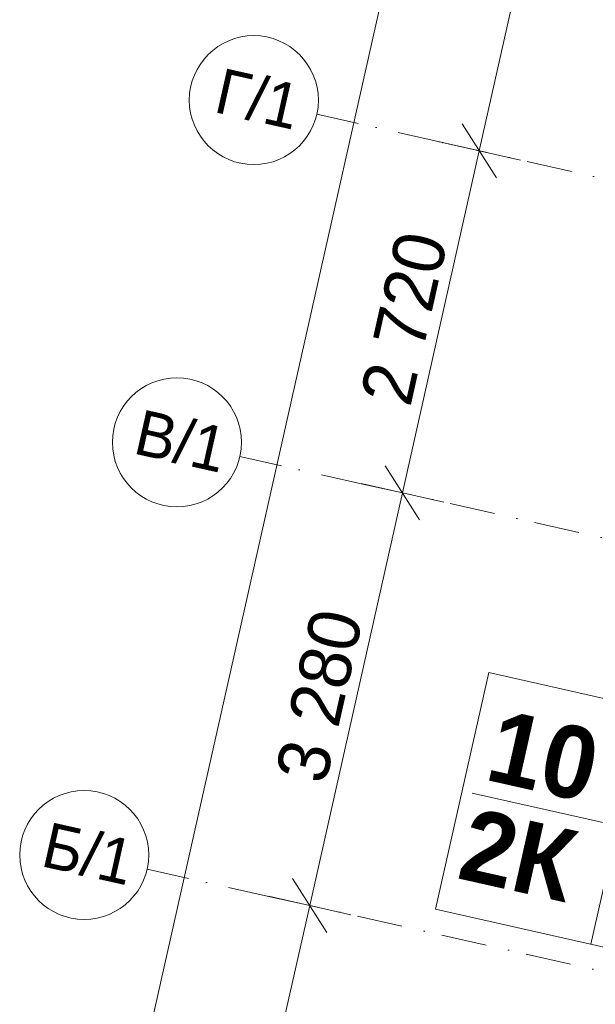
# Model space of a CAD drawing. Header units: millimetres. Extents: x -7213913 to -6930525, y 6129472 to 6355042.
# Tile 16 of 214: x -7213008 to -7208546, y 6165309 to 6172945. Entities that reach past the tile are written whole.
import ezdxf
from ezdxf.enums import TextEntityAlignment as Align

# ---------------------------------------------------------------- set-up
doc = ezdxf.new("R2010")
doc.units = ezdxf.units.MM
doc.header["$MEASUREMENT"] = 0
doc.linetypes.add('Штрихпунктирная', pattern=[670.277762, 352.777767, -176.388884, 0, -141.111112])
doc.layers.add('S - квартира_маркер.АР', color=7, linetype='Continuous')
doc.layers.add('АР-Чертеж-Оси_Осевые размеры.АР', color=7, linetype='Continuous')
for name, color, linetype, lineweight in [('S - квартира_маркер.АР_Ном._пера__1', 7, 'Continuous', 0), ('АР-Чертеж-Оси_Осевые размеры.АР_Ном._пера__1', 7, 'Continuous', 0), ('АР-Чертеж-Оси_Осевые размеры.АР_Ном._пера__120', 7, 'Continuous', 0)]:
    doc.layers.add(name, color=color, linetype=linetype, lineweight=lineweight)
doc.styles.add('РЎР“Р•РќР•Р\xa0Р\x98Р\xa0_РЎРўР\x98Р›Р¬_4', font='GOTHICB.TTF')
doc.styles.add('РЎР“Р•РќР•Р\xa0Р\x98Р\xa0_РЎРўР\x98Р›Р¬_5', font='GOTHIC.TTF')
doc.dimstyles.new('СГЕНЕРИР_СТИЛЬ__1', dxfattribs={"dimtxt": 400, "dimasz": 332.5, "dimexe": 0.18, "dimexo": 0.0625, "dimgap": 0, "dimtad": 1, "dimdec": 0, "dimzin": 0, "dimdsep": 46, "dimtxsty": 'РЎР“Р•РќР•Р\xa0Р\x98Р\xa0_РЎРўР\x98Р›Р¬_5', "dimblk": 'ARROWHEAD_6', "dimblk1": 'ARROWHEAD_6', "dimblk2": 'ARROWHEAD_6', "dimcen": 0.09, "dimse1": 1, "dimse2": 1, "dimclrd": 7, "dimclre": 7, "dimclrt": 7, "dimazin": 0, "dimtfac": 1, "dimtdec": 4, "dimtmove": 0, "dimatfit": 3, "dimfxl": 1, "dimtolj": 1, "dimtzin": 0, "dimarcsym": 0})
doc.dimstyles.new('СГЕНЕРИР_СТИЛЬ__2', dxfattribs={"dimtxt": 400, "dimasz": 332.5, "dimexe": 0.18, "dimexo": 0.0625, "dimgap": 0, "dimtad": 1, "dimdec": 0, "dimzin": 0, "dimdsep": 46, "dimtxsty": 'РЎР“Р•РќР•Р\xa0Р\x98Р\xa0_РЎРўР\x98Р›Р¬_5', "dimblk": 'ARROWHEAD_6', "dimblk1": 'ARROWHEAD_6', "dimblk2": 'ARROWHEAD_6', "dimcen": 0.09, "dimse1": 1, "dimse2": 1, "dimclrd": 7, "dimclre": 7, "dimclrt": 7, "dimazin": 0, "dimtfac": 1, "dimtdec": 4, "dimtmove": 2, "dimatfit": 3, "dimfxl": 1, "dimtolj": 1, "dimtzin": 0, "dimarcsym": 0})

# ---------------------------------------------------------------- blocks, each defined once
blk = doc.blocks.new('labelLabPP_FlatE34FrameRed3d[15]_10', base_point=(-7209420.6, 6167300.6))
at = {"layer": 'S - квартира_маркер.АР_Ном._пера__1', "color": 7, "linetype": 'Continuous', "lineweight": 0}
for p, q in [((-7209372.2, 6167881), (-7209784.4, 6166045.5)), ((-7209372.2, 6167881), (-7206696.4, 6167280.1)), ((-7208168, 6167610.6), (-7208580.2, 6165775.1)), ((-7206696.4, 6167280.1), (-7207108.7, 6165444.6)), ((-7209500.2, 6166945.8), (-7208452.1, 6166710.4)), ((-7208306.1, 6166995.6), (-7206834.5, 6166665.1)), ((-7208444.2, 6166380.6), (-7206972.7, 6166050.1)), ((-7209784.4, 6166045.5), (-7207108.7, 6165444.6))]:
    blk.add_line(p, q, dxfattribs=at)
at = {"layer": 'S - квартира_маркер.АР_Ном._пера__1', "color": 7, "lineweight": 0}
for tag, height, style, p in [('TS_FLATNUMBER', 560, 'РЎР“Р•РќР•Р\xa0Р\x98Р\xa0_РЎРўР\x98Р›Р¬_4', (-7208338.2, 6167099.4)), ('TS_POSTFIXNUMROOMS', 560, 'РЎР“Р•РќР•Р\xa0Р\x98Р\xa0_РЎРўР\x98Р›Р¬_4', (-7208513.5, 6166325.9)), ('TS_LIVING_ROOM_AREA', 400, 'РЎР“Р•РќР•Р\xa0Р\x98Р\xa0_РЎРўР\x98Р›Р¬_5', (-7206798, 6166985.4)), ('TS_WITHOUTBALK', 400, 'РЎР“Р•РќР•Р\xa0Р\x98Р\xa0_РЎРўР\x98Р›Р¬_5', (-7206936.8, 6166367.5)), ('TS_ALLSQUARE', 400, 'РЎР“Р•РќР•Р\xa0Р\x98Р\xa0_РЎРўР\x98Р›Р¬_5', (-7207077.1, 6165743))]:
    blk.add_attdef(tag, text='', height=height, rotation=347.34172, dxfattribs=dict(at, style=style)).set_placement(p, align=Align.MIDDLE_RIGHT)
blk = doc.blocks.new('*D901', base_point=(-6566190.3, 6562677.8))
at = {"layer": 'АР-Чертеж-Оси_Осевые размеры.АР_Ном._пера__1', "color": 7, "linetype": 'Continuous', "lineweight": 0, "transparency": 16777216}
for p, q in [((-7210760, 6166074.6), (-7210041.2, 6169274.9)), ((-7210892.4, 6166283.7), (-7210627.6, 6165865.6)), ((-7210439.8, 6166002.7), (-7211080.1, 6166146.6)), ((-7211665, 6162045), (-7210760, 6166074.6)), ((-7211797.4, 6162254.1), (-7211532.6, 6161835.9)), ((-7211344.9, 6161973.1), (-7211985.2, 6162116.9)), ((-7211722.6, 6161788.9), (-7211665, 6162045))]:
    blk.add_line(p, q, dxfattribs=at)
at = {"layer": 'АР-Чертеж-Оси_Осевые размеры.АР_Ном._пера__1', "color": 7, "lineweight": 0, "transparency": 16777216, "insert": (-7211445, 6163389.6), "char_height": 400, "attachment_point": 7, "rotation": 77.34172, "style": 'РЎР“Р•РќР•Р\xa0Р\x98Р\xa0_РЎРўР\x98Р›Р¬_5'}
blk.add_mtext('\\A1;{\\pql;\\fCentury Gothic|b0|i0|c204|p0;\\W1.000000;4\xa0130}', dxfattribs=at)
blk = doc.blocks.new('ARROWHEAD_6')
at = {"color": 0, "linetype": 'Continuous', "lineweight": 0}
for p, q in [((-0.5, -0.5), (0.5, 0.5)), ((0, 0), (-1, 0))]:
    blk.add_line(p, q, dxfattribs=at)
blk = doc.blocks.new('*D903', base_point=(-6566190.3, 6562677.8))
at = {"layer": 'АР-Чертеж-Оси_Осевые размеры.АР_Ном._пера__1', "color": 7, "linetype": 'Continuous', "lineweight": 0, "transparency": 16777216}
for p, q in [((-7210173.6, 6169484), (-7209908.8, 6169065.9)), ((-7209721.1, 6169203), (-7210361.4, 6169346.9)), ((-7210760, 6166074.6), (-7210041.2, 6169274.9)), ((-7210892.4, 6166283.7), (-7210627.6, 6165865.6)), ((-7210439.8, 6166002.7), (-7211080.1, 6166146.6))]:
    blk.add_line(p, q, dxfattribs=at)
at = {"layer": 'АР-Чертеж-Оси_Осевые размеры.АР_Ном._пера__1', "color": 7, "lineweight": 0, "transparency": 16777216, "insert": (-7210633.1, 6167004.5), "char_height": 400, "attachment_point": 7, "rotation": 77.34172, "style": 'РЎР“Р•РќР•Р\xa0Р\x98Р\xa0_РЎРўР\x98Р›Р¬_5'}
blk.add_mtext('\\A1;{\\pql;\\fCentury Gothic|b0|i0|c204|p0;\\W1.000000;3\xa0280}', dxfattribs=at)
blk = doc.blocks.new('*D904', base_point=(-6566190.3, 6562677.8))
at = {"layer": 'АР-Чертеж-Оси_Осевые размеры.АР_Ном._пера__1', "color": 7, "linetype": 'Continuous', "lineweight": 0, "transparency": 16777216}
for p, q in [((-7209445.2, 6171928.8), (-7208623.4, 6175587.7)), ((-7209577.6, 6172137.9), (-7209312.8, 6171719.8)), ((-7209125, 6171856.9), (-7209765.3, 6172000.8)), ((-7210041.2, 6169274.9), (-7209445.2, 6171928.8)), ((-7210173.6, 6169484), (-7209908.8, 6169065.9)), ((-7209721.1, 6169203), (-7210361.4, 6169346.9)), ((-7210760, 6166074.6), (-7210041.2, 6169274.9))]:
    blk.add_line(p, q, dxfattribs=at)
at = {"layer": 'АР-Чертеж-Оси_Осевые размеры.АР_Ном._пера__1', "color": 7, "lineweight": 0, "transparency": 16777216, "insert": (-7209975.7, 6169931.6), "char_height": 400, "attachment_point": 7, "rotation": 77.34172, "style": 'РЎР“Р•РќР•Р\xa0Р\x98Р\xa0_РЎРўР\x98Р›Р¬_5'}
blk.add_mtext('\\A1;{\\pql;\\fCentury Gothic|b0|i0|c204|p0;\\W1.000000;2\xa0720}', dxfattribs=at)
blk = doc.blocks.new('*D905', base_point=(-6566190.3, 6562677.8))
at = {"layer": 'АР-Чертеж-Оси_Осевые размеры.АР_Ном._пера__1', "color": 7, "linetype": 'Continuous', "lineweight": 0, "transparency": 16777216}
for p, q in [((-7208623.4, 6175587.7), (-7207900.3, 6178807.5)), ((-7208755.8, 6175796.8), (-7208491, 6175378.6)), ((-7208303.3, 6175515.8), (-7208943.6, 6175659.6)), ((-7209445.2, 6171928.8), (-7208623.4, 6175587.7)), ((-7209577.6, 6172137.9), (-7209312.8, 6171719.8))]:
    blk.add_line(p, q, dxfattribs=at)
at = {"layer": 'АР-Чертеж-Оси_Осевые размеры.АР_Ном._пера__1', "color": 7, "lineweight": 0, "transparency": 16777216, "insert": (-7209266.8, 6173088), "char_height": 400, "attachment_point": 7, "rotation": 77.34172, "style": 'РЎР“Р•РќР•Р\xa0Р\x98Р\xa0_РЎРўР\x98Р›Р¬_5'}
blk.add_mtext('\\A1;{\\pql;\\fCentury Gothic|b0|i0|c204|p0;\\W1.000000;3\xa0750}', dxfattribs=at)
blk = doc.blocks.new('*D913', base_point=(-6566190.3, 6562677.8))
at = {"layer": 'АР-Чертеж-Оси_Осевые размеры.АР_Ном._пера__1', "color": 7, "linetype": 'Continuous', "lineweight": 0, "transparency": 16777216}
for p, q in [((-7202989.4, 6205215.6), (-7203046.9, 6204959.5)), ((-7202914.5, 6204750.4), (-7203179.3, 6205168.6)), ((-7203367, 6205031.4), (-7202726.8, 6204887.6)), ((-7203046.9, 6204959.5), (-7212636.3, 6162263.2)), ((-7212768.7, 6162472.3), (-7212503.9, 6162054.1)), ((-7212956.4, 6162335.1), (-7212316.1, 6162191.3)), ((-7212636.3, 6162263.2), (-7212693.8, 6162007))]:
    blk.add_line(p, q, dxfattribs=at)
at = {"layer": 'АР-Чертеж-Оси_Осевые размеры.АР_Ном._пера__1', "color": 7, "lineweight": 0, "transparency": 16777216, "insert": (-7207709.5, 6184564.6), "char_height": 400, "attachment_point": 7, "rotation": 77.34172, "style": 'РЎР“Р•РќР•Р\xa0Р\x98Р\xa0_РЎРўР\x98Р›Р¬_5'}
blk.add_mtext('\\A1;{\\pql;\\fCentury Gothic|b0|i0|c204|p0;\\W1.000000;43\xa0760}', dxfattribs=at)
blk = doc.blocks.new('Стандартный Маркер Сетки[194]_10', base_point=(-7211301, 6169557.9))
at = {"layer": 'АР-Чертеж-Оси_Осевые размеры.АР_Ном._пера__120', "color": 7, "linetype": 'Штрихпунктирная', "lineweight": 0}
for q in [(-7211301, 6169557.9), (-7186224.8, 6163925.9), (-7210325.4, 6169338.8)]:
    blk.add_line((-7210325.4, 6169338.8), q, dxfattribs=at)
at = {"layer": 'АР-Чертеж-Оси_Осевые размеры.АР_Ном._пера__120', "color": 7, "linetype": 'Continuous', "lineweight": 0}
blk.add_circle((-7211788.9, 6169667.5), 500, dxfattribs=at)
at = {"layer": 'АР-Чертеж-Оси_Осевые размеры.АР_Ном._пера__120', "color": 7, "linetype": 'Штрихпунктирная', "lineweight": 0}
blk.add_point((-7210325.4, 6169338.8), dxfattribs=at)
at = {"layer": 'АР-Чертеж-Оси_Осевые размеры.АР_Ном._пера__120', "color": 7, "lineweight": 0, "style": 'РЎР“Р•РќР•Р\xa0Р\x98Р\xa0_РЎРўР\x98Р›Р¬_5'}
blk.add_attdef('AC_MarkerText_1', text='', height=350, rotation=347.34172, dxfattribs=at).set_placement((-7211719, 6169848.5), align=Align.TOP_CENTER)
blk = doc.blocks.new('Стандартный Маркер Сетки[196]_10', base_point=(-7210705, 6172211.8))
at = {"layer": 'АР-Чертеж-Оси_Осевые размеры.АР_Ном._пера__120', "color": 7, "linetype": 'Штрихпунктирная', "lineweight": 0}
for q in [(-7210705, 6172211.8), (-7185628.8, 6166579.8), (-7209729.3, 6171992.7)]:
    blk.add_line((-7209729.3, 6171992.7), q, dxfattribs=at)
at = {"layer": 'АР-Чертеж-Оси_Осевые размеры.АР_Ном._пера__120', "color": 7, "linetype": 'Continuous', "lineweight": 0}
blk.add_circle((-7211192.8, 6172321.4), 500, dxfattribs=at)
at = {"layer": 'АР-Чертеж-Оси_Осевые размеры.АР_Ном._пера__120', "color": 7, "linetype": 'Штрихпунктирная', "lineweight": 0}
blk.add_point((-7209729.3, 6171992.7), dxfattribs=at)
at = {"layer": 'АР-Чертеж-Оси_Осевые размеры.АР_Ном._пера__120', "color": 7, "lineweight": 0, "style": 'РЎР“Р•РќР•Р\xa0Р\x98Р\xa0_РЎРўР\x98Р›Р¬_5'}
blk.add_attdef('AC_MarkerText_1', text='', height=350, rotation=347.34172, dxfattribs=at).set_placement((-7211122.9, 6172502.4), align=Align.TOP_CENTER)
blk = doc.blocks.new('Стандартный Маркер Сетки[200]_10', base_point=(-7212019.8, 6166357.6))
at = {"layer": 'АР-Чертеж-Оси_Осевые размеры.АР_Ном._пера__120', "color": 7, "linetype": 'Штрихпунктирная', "lineweight": 0}
for q in [(-7212019.8, 6166357.6), (-7186943.6, 6160725.6)]:
    blk.add_line((-7211044.1, 6166138.5), q, dxfattribs=at)
at = {"layer": 'АР-Чертеж-Оси_Осевые размеры.АР_Ном._пера__120', "color": 7, "linetype": 'Continuous', "lineweight": 0}
blk.add_circle((-7212507.7, 6166467.2), 500, dxfattribs=at)
at = {"layer": 'АР-Чертеж-Оси_Осевые размеры.АР_Ном._пера__120', "color": 7, "linetype": 'Штрихпунктирная', "lineweight": 0}
blk.add_point((-7211044.1, 6166138.5), dxfattribs=at)
blk.add_point((-7211044.1, 6166138.5), dxfattribs=at)
at = {"layer": 'АР-Чертеж-Оси_Осевые размеры.АР_Ном._пера__120', "color": 7, "lineweight": 0, "style": 'РЎР“Р•РќР•Р\xa0Р\x98Р\xa0_РЎРўР\x98Р›Р¬_5'}
blk.add_attdef('AC_MarkerText_1', text='', height=350, rotation=347.34172, dxfattribs=at).set_placement((-7212437.7, 6166648.2), align=Align.TOP_CENTER)
blk = doc.blocks.new('Стандартный Маркер Сетки[213]_10', base_point=(-7211301, 6169557.9))
at = {"layer": 'АР-Чертеж-Оси_Осевые размеры.АР_Ном._пера__120', "color": 7, "linetype": 'Штрихпунктирная', "lineweight": 0}
for q in [(-7211301, 6169557.9), (-7186224.8, 6163925.9), (-7210325.4, 6169338.8)]:
    blk.add_line((-7210325.4, 6169338.8), q, dxfattribs=at)
at = {"layer": 'АР-Чертеж-Оси_Осевые размеры.АР_Ном._пера__120', "color": 7, "linetype": 'Continuous', "lineweight": 0}
blk.add_circle((-7211788.9, 6169667.5), 500, dxfattribs=at)
at = {"layer": 'АР-Чертеж-Оси_Осевые размеры.АР_Ном._пера__120', "color": 7, "linetype": 'Штрихпунктирная', "lineweight": 0}
blk.add_point((-7210325.4, 6169338.8), dxfattribs=at)
at = {"layer": 'АР-Чертеж-Оси_Осевые размеры.АР_Ном._пера__120', "color": 7, "lineweight": 0, "style": 'РЎР“Р•РќР•Р\xa0Р\x98Р\xa0_РЎРўР\x98Р›Р¬_5'}
blk.add_attdef('AC_MarkerText_1', text='', height=350, rotation=347.34172, dxfattribs=at).set_placement((-7211719, 6169848.5), align=Align.TOP_CENTER)
blk = doc.blocks.new('Стандартный Маркер Сетки[215]_10', base_point=(-7210705, 6172211.8))
at = {"layer": 'АР-Чертеж-Оси_Осевые размеры.АР_Ном._пера__120', "color": 7, "linetype": 'Штрихпунктирная', "lineweight": 0}
for q in [(-7210705, 6172211.8), (-7185628.8, 6166579.8), (-7209729.3, 6171992.7)]:
    blk.add_line((-7209729.3, 6171992.7), q, dxfattribs=at)
at = {"layer": 'АР-Чертеж-Оси_Осевые размеры.АР_Ном._пера__120', "color": 7, "linetype": 'Continuous', "lineweight": 0}
blk.add_circle((-7211192.8, 6172321.4), 500, dxfattribs=at)
at = {"layer": 'АР-Чертеж-Оси_Осевые размеры.АР_Ном._пера__120', "color": 7, "linetype": 'Штрихпунктирная', "lineweight": 0}
blk.add_point((-7209729.3, 6171992.7), dxfattribs=at)
at = {"layer": 'АР-Чертеж-Оси_Осевые размеры.АР_Ном._пера__120', "color": 7, "lineweight": 0, "style": 'РЎР“Р•РќР•Р\xa0Р\x98Р\xa0_РЎРўР\x98Р›Р¬_5'}
blk.add_attdef('AC_MarkerText_1', text='', height=350, rotation=347.34172, dxfattribs=at).set_placement((-7211122.9, 6172502.4), align=Align.TOP_CENTER)
blk = doc.blocks.new('Стандартный Маркер Сетки[219]_10', base_point=(-7212019.8, 6166357.6))
at = {"layer": 'АР-Чертеж-Оси_Осевые размеры.АР_Ном._пера__120', "color": 7, "linetype": 'Штрихпунктирная', "lineweight": 0}
for q in [(-7212019.8, 6166357.6), (-7186943.6, 6160725.6)]:
    blk.add_line((-7211044.1, 6166138.5), q, dxfattribs=at)
at = {"layer": 'АР-Чертеж-Оси_Осевые размеры.АР_Ном._пера__120', "color": 7, "linetype": 'Continuous', "lineweight": 0}
blk.add_circle((-7212507.7, 6166467.2), 500, dxfattribs=at)
at = {"layer": 'АР-Чертеж-Оси_Осевые размеры.АР_Ном._пера__120', "color": 7, "linetype": 'Штрихпунктирная', "lineweight": 0}
blk.add_point((-7211044.1, 6166138.5), dxfattribs=at)
blk.add_point((-7211044.1, 6166138.5), dxfattribs=at)
at = {"layer": 'АР-Чертеж-Оси_Осевые размеры.АР_Ном._пера__120', "color": 7, "lineweight": 0, "style": 'РЎР“Р•РќР•Р\xa0Р\x98Р\xa0_РЎРўР\x98Р›Р¬_5'}
blk.add_attdef('AC_MarkerText_1', text='', height=350, rotation=347.34172, dxfattribs=at).set_placement((-7212437.7, 6166648.2), align=Align.TOP_CENTER)

msp = doc.modelspace()

# ---------------------------------------------------------------- block references
at = {"layer": 'S - квартира_маркер.АР', "color": 104, "linetype": 'Continuous', "lineweight": 15, "true_color": 0x029e21}
msp.add_blockref('labelLabPP_FlatE34FrameRed3d[15]_10', (-7209420.6, 6167300.6), dxfattribs=at).add_auto_attribs({'TS_POSTFIXNUMROOMS': '2К ', 'TS_FLATNUMBER': '10 ', 'TS_LIVING_ROOM_AREA': '27,69', 'TS_WITHOUTBALK': '53,24', 'TS_ALLSQUARE': '53,24'})
at = {"layer": 'АР-Чертеж-Оси_Осевые размеры.АР', "color": 8, "linetype": 'Continuous', "lineweight": 15}
for name, p, values in [('Стандартный Маркер Сетки[196]_10', (-7210705, 6172211.8), {'AC_MarkerText_1': 'Г/1'}), ('Стандартный Маркер Сетки[215]_10', (-7210705, 6172211.8), {'AC_MarkerText_1': 'Г/1'}), ('Стандартный Маркер Сетки[194]_10', (-7211301, 6169557.9), {'AC_MarkerText_1': 'В/1'}), ('Стандартный Маркер Сетки[213]_10', (-7211301, 6169557.9), {'AC_MarkerText_1': 'В/1'}), ('Стандартный Маркер Сетки[200]_10', (-7212019.8, 6166357.6), {'AC_MarkerText_1': 'Б/1'}), ('Стандартный Маркер Сетки[219]_10', (-7212019.8, 6166357.6), {'AC_MarkerText_1': 'Б/1'})]:
    msp.add_blockref(name, p, dxfattribs=at).add_auto_attribs(values)

# ---------------------------------------------------------------- dimensions: what is measured, and where the dimension line sits
at = {"layer": 'АР-Чертеж-Оси_Осевые размеры.АР', "color": 7, "linetype": 'Continuous', "lineweight": 0}
for base, p1, p2, angle, dimstyle, picture, middle in [((-7212636.3, 6162263.2), (-7203353.8, 6205028.5), (-7212924.8, 6162328), 257.34172, 'СГЕНЕРИР_СТИЛЬ__2', '*D913', (-7207720.9, 6185426.5)), ((-7208623.4, 6175587.7), (-7210705, 6172211.8), (-7208045, 6175457.8), 77.34172, 'СГЕНЕРИР_СТИЛЬ__1', '*D905', (-7209311.6, 6173801.3)), ((-7209445.2, 6171928.8), (-7211301, 6169557.9), (-7210705, 6172211.8), 77.34172, 'СГЕНЕРИР_СТИЛЬ__1', '*D904', (-7210020.5, 6170645)), ((-7210041.2, 6169274.9), (-7212019.8, 6166357.6), (-7211301, 6169557.9), 77.34172, 'СГЕНЕРИР_СТИЛЬ__1', '*D903', (-7210677.9, 6167717.9)), ((-7210760, 6166074.6), (-7212924.8, 6162328), (-7212019.8, 6166357.6), 77.34172, 'СГЕНЕРИР_СТИЛЬ__1', '*D901', (-7211489.8, 6164102.9))]:
    dim = msp.add_linear_dim(base=base, p1=p1, p2=p2, angle=angle, dimstyle=dimstyle, dxfattribs=at)
    dim.commit()
    dim.dimension.update_dxf_attribs({"geometry": picture, "text_midpoint": middle, "dimtype": 160, "text_rotation": 77.34172})

doc.saveas('drawing.dxf')
